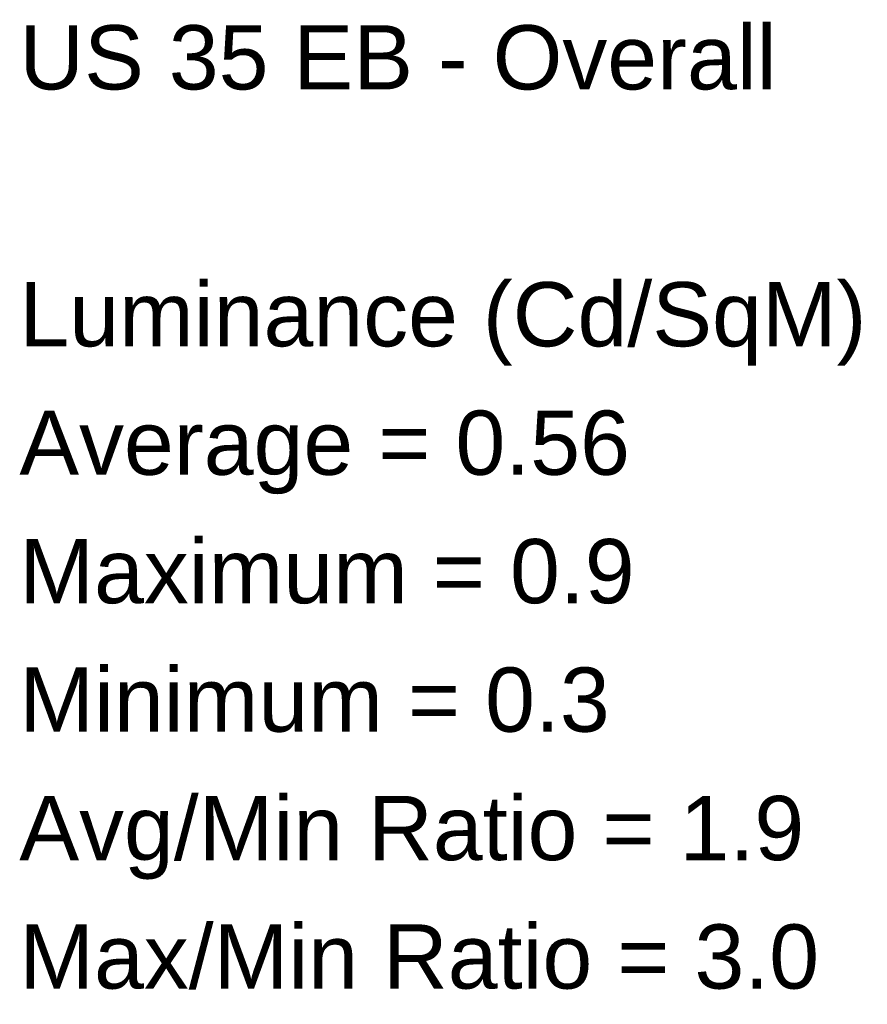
# Model space of a CAD drawing. Extents: x -62 to 9200, y 444 to 4096.
# Tile 2 of 32: x 896 to 903, y 1762 to 1770. Entities that reach past the tile are written whole.
import ezdxf

# ---------------------------------------------------------------- set-up
doc = ezdxf.new("R2010")
doc.units = 0
doc.header["$MEASUREMENT"] = 0
doc.layers.add('AGI32-Project_1-STATISTICAL_AREA', color=7, linetype='Continuous', lineweight=0)
doc.styles.add('AGI32-Arial', font='arial.ttf')

# ---------------------------------------------------------------- blocks, each defined once
blk = doc.blocks.new('AGI32-IDxl7hnj-Project_1-STATISTICAL_AREA-US 35 EB - Overall')
at = {"layer": 'AGI32-Project_1-STATISTICAL_AREA', "color": 7, "linetype": 'Continuous', "lineweight": 0, "char_height": 0.5, "attachment_point": 1, "style": 'AGI32-Arial'}
for s, insert in [('US 35 EB - Overall', (896.239, 1769.8603)), ('Luminance (Cd/SqM)', (896.239, 1767.8603)), ('Average = 0.56', (896.239, 1766.8603)), ('Maximum = 0.9', (896.239, 1765.8603)), ('Minimum = 0.3', (896.239, 1764.8603)), ('Avg/Min Ratio = 1.9', (896.239, 1763.8603)), ('Max/Min Ratio = 3.0', (896.239, 1762.8603))]:
    blk.add_mtext(s, dxfattribs=dict(at, insert=insert))

msp = doc.modelspace()

# ---------------------------------------------------------------- block references
at = {"layer": 'AGI32-Project_1-STATISTICAL_AREA', "color": 7, "linetype": 'Continuous', "lineweight": 0}
msp.add_blockref('AGI32-IDxl7hnj-Project_1-STATISTICAL_AREA-US 35 EB - Overall', (0, 0), dxfattribs=at)

doc.saveas('drawing.dxf')
